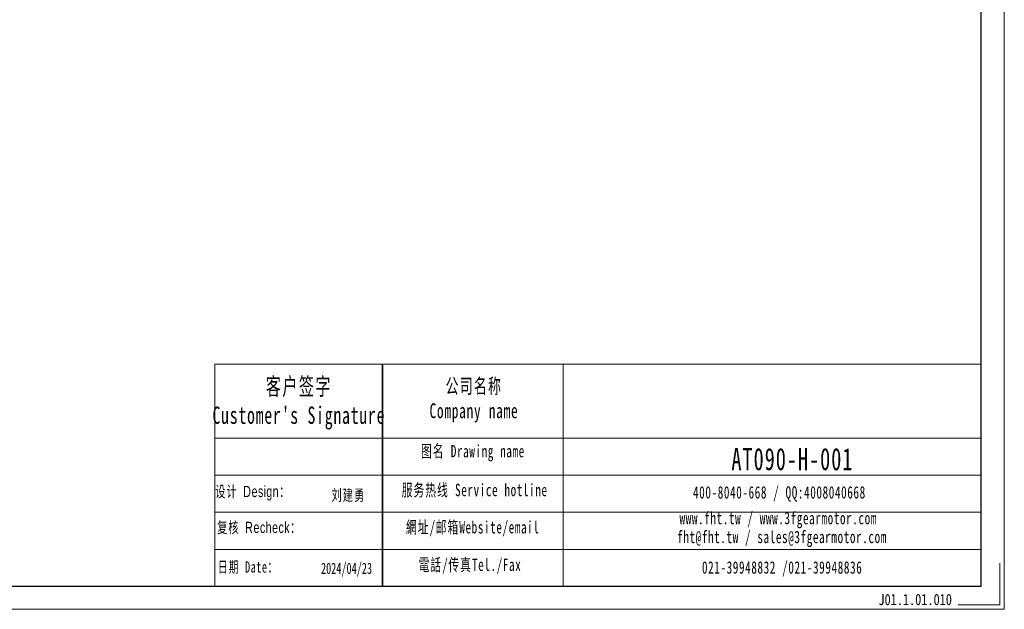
# Model space of a CAD drawing. Header units: millimetres. Extents: x 25 to 633, y 67 to 495.
# Tile 3 of 4: x 327 to 633, y 67 to 251. Entities that reach past the tile are written whole.
import ezdxf

# ---------------------------------------------------------------- set-up
doc = ezdxf.new("R2010")
doc.units = ezdxf.units.MM
doc.layers.get('0').update_dxf_attribs({"lineweight": 35})
doc.layers.add('6文字层', color=3, linetype='Continuous')
for name, color, linetype, lineweight in [('7标注层', 4, 'Continuous', 18), ('SLD-0', 7, 'Continuous', 18), ('图框_外框线', 7, 'Continuous', 18)]:
    doc.layers.add(name, color=color, linetype=linetype, lineweight=lineweight)
doc.styles.add('标准', font='txt', dxfattribs={"width": 0.667})
doc.styles.add('样式 1', font='txt', dxfattribs={"width": 0.8})

msp = doc.modelspace()

# ---------------------------------------------------------------- linework, layer by layer
msp.add_line((439.5713, 143.4406), (439.5713, 74.295))
at = {"layer": '7标注层', "color": 0}
msp.add_line((387.4117, 143.4406), (387.4117, 74.3068), dxfattribs=at)
at = {"layer": '图框_外框线'}
for p, q in [((387.4117, 143.4406), (439.5713, 143.4406)), ((439.5713, 143.4406), (439.5713, 74.3068)), ((439.5713, 143.4406), (625.7959, 143.4406)), ((495.7697, 143.4406), (495.7697, 74.3068)), ((387.4117, 120.3706), (439.5713, 120.3706)), ((439.5713, 120.3706), (625.7959, 120.3706)), ((387.4117, 108.8356), (625.7959, 108.8356)), ((387.4117, 97.3006), (625.7959, 97.3006)), ((387.4117, 85.7656), (625.7959, 85.7656))]:
    msp.add_line(p, q, dxfattribs=at)
at = {"layer": '图框_外框线', "color": 3}
msp.add_lwpolyline([(28.0788, 67.1054), (632.9973, 67.1054), (632.9973, 494.8692), (28.0788, 494.8692)], close=True, dxfattribs=at)
at = {"layer": '图框_外框线', "color": 3, "lineweight": 25}
msp.add_lwpolyline([(64.0859, 74.3068), (625.7959, 74.3068), (625.7959, 487.6678), (64.0859, 487.6678)], close=True, dxfattribs=at)
at = {"layer": '图框_外框线', "color": 3}
msp.add_lwpolyline([(631.5571, 81.5082), (631.5571, 68.5457), (618.5945, 68.5457)], dxfattribs=at)

# ---------------------------------------------------------------- texts
at = {"layer": '6文字层', "insert": (593.8442, 71.9167), "char_height": 3.5, "width": 43.304423, "attachment_point": 1, "style": '样式 1'}
msp.add_mtext('J01.1.01.010', dxfattribs=at)
at = {"layer": 'SLD-0', "color": 1, "attachment_point": 2, "style": '标准'}
for s, insert, char_height, width in [("\\T1.1;客户签字\\PCustomer's Signature", (413.5814, 139.1726), 5.383001, 66.965085), ('\\T1.1;公司名称\\PCompany name', (468.0269, 138.8868), 4.614001, 59.736902), ('\\T1.1;图名 Drawing name', (467.7115, 118.2443), 3.845001, 49.172498), ('{\\H1.49805x;\\T1.10000;AT090-H-001}', (567.0898, 117.3159), 4.614001, 39.17468), ('{\\fSimSun|b0|i0|c134|p2;\\T1.1;设计 \\fArial|b0|i0|c0|p34;Design\\fSimSun|b0|i0|c134|p2;：}', (399.2447, 105.5213), 3.5, 31.971711), ('{\\fSimSun|b0|i0|c134|p2;\\T1.1;刘建勇}', (428.9962, 104.3885), 3.5, 31.971711), ('\\T1.1;服务热线 Service hotline', (468.2568, 106.1538), 3.845001, 54.782887), ('\\T1.1;400-8040-668 / QQ:4008040668', (563.0375, 105.4191), 3.845001, 111.948765), ('\\T1.1;網址/邮箱Website/email', (467.6581, 94.5694), 3.845001, 57.023829), ('\\T1.1;www.fht.tw / www.3fgearmotor.com ', (562.683, 97.4105), 3.845001, 112.074788), ('{\\fSimSun|b0|i0|c134|p2;\\T1.1;复核 \\fArial|b0|i0|c0|p34;Recheck\\fSimSun|b0|i0|c134|p2;：}', (401.2419, 94.3404), 3.5, 31.971711), ('{\\T1.10000;fht@fht.tw / sales@3fgearmotor.com }', (563.8548, 91.5556), 3.845001, 112.074788), ('\\T1.1;電話/传真Tel./Fax', (466.7966, 82.8947), 3.845001, 57.709659), ('{\\T1.1;日期 Date：}', (397.7884, 82.0307), 3.5, 31.971711), ('2024/04/23', (428.395, 81.606), 3.5, 31.971711), ('\\T1.1;021-39948832 /021-39948836 ', (563.895, 82.054), 3.845001, 85.577579)]:
    msp.add_mtext(s, dxfattribs=dict(at, insert=insert, char_height=char_height, width=width))

doc.saveas('drawing.dxf')
